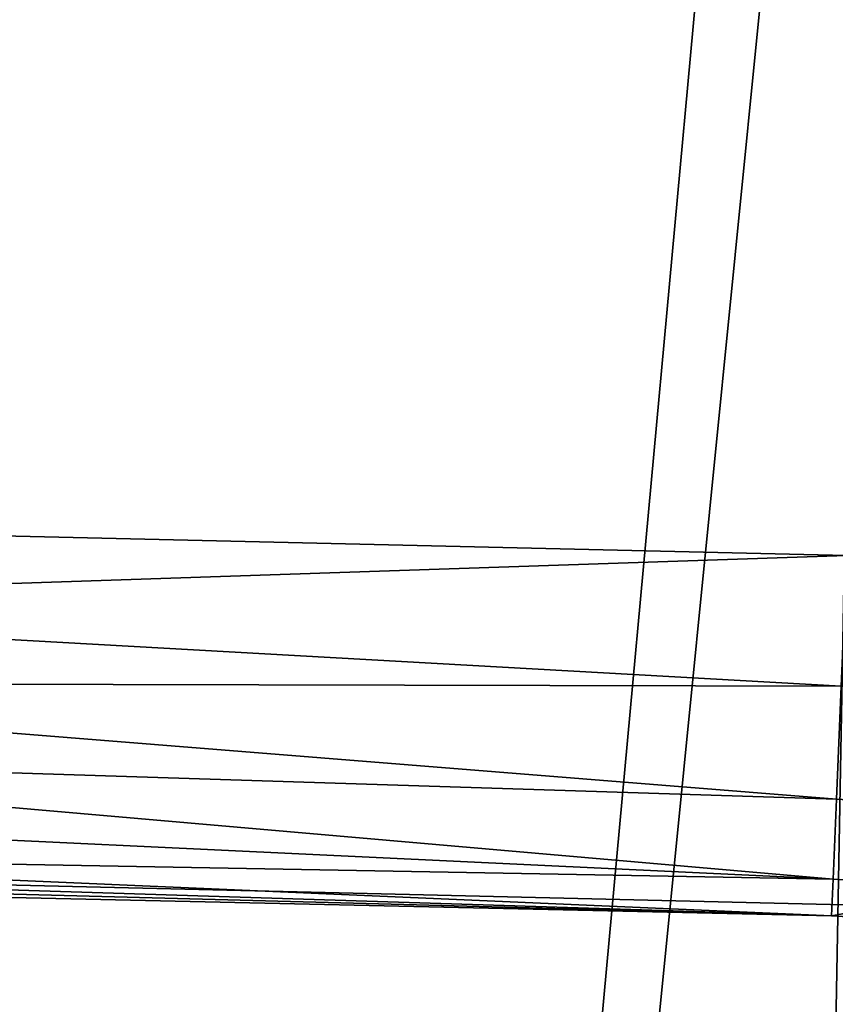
# Model space of a CAD drawing. Header units: inches. Extents: x 0 to 54.6, y -45.5 to 0.
# Tile 53 of 256: x 1.1 to 2.3, y -9.3 to -7.9. Entities that reach past the tile are written whole.
import ezdxf

# ---------------------------------------------------------------- set-up
doc = ezdxf.new("R2010")
doc.units = ezdxf.units.IN
doc.header["$LTSCALE"] = 0.03937
doc.header["$MEASUREMENT"] = 0
doc.layers.add('A-FURN-3-ST', color=151, linetype='Continuous')
doc.layers.add('A-FURN-3-ST-BK', color=151, linetype='Continuous')

msp = doc.modelspace()

# ---------------------------------------------------------------- meshes
at = {"layer": 'A-FURN-3-ST'}
mesh = msp.add_polyface(dxfattribs=at)
corners = [(4.5144, -5.6273, 18), (6.4482, -5.5259, 17.9625), (4.3861, -5.3319, 17.9625), (2.3838, -5.4994, 18), (2.3183, -5.2118, 17.9625), (0.2502, -5.236, 17.9789), (0.25, -5.4505, 18), (6.4842, -5.2127, 5), (3.5781, -27.6808, 5), (1.9161, -27.5518, 5), (4.4109, -5.0175, 5), (2.3319, -4.8968, 5), (0.25, -27.5009, 5), (0.25, -4.8505, 5), (0, -27.5009, 5.25), (0, -4.8505, 5.25), (0.0335, -27.5009, 5.125), (0.0335, -4.8505, 5.125), (0.125, -27.5009, 5.0335), (0.125, -4.8505, 5.0335), (0.0731, -27.1011, 17.9069), (0.125, -26.9009, 17.9665), (0.0335, -26.9009, 17.875), (0.0063, -27.0775, 17.7881), (0, -26.9009, 17.75), (0.25, -26.9009, 18), (0.125, -5.4505, 17.9665), (0.0335, -5.4505, 17.875), (0, -5.4505, 17.75), (0, -5.2847, 17.7337), (0.0063, -5.2739, 17.7881), (0.0733, -5.2502, 17.9071), (0.1041, -5.2451, 17.9327), (0.1734, -5.2383, 17.9671), (3.6351, -27.0835, 18), (6.6387, -5.8342, 18), (1.9447, -26.9524, 18), (0, -27.7509, 16.9), (0, -4.6005, 16.9), (0, -27.7509, 5.5), (0, -4.6005, 5.5), (0, -5.1253, 17.6852)]
mesh.append_faces([[corners[k] for k in face] for face in [(0, 1, 2), (0, 2, 3), (3, 2, 4), (3, 4, 5), (5, 6, 3), (7, 8, 9), (7, 9, 10), (10, 9, 11), (11, 9, 12), (11, 12, 13), (14, 15, 16), (16, 15, 17), (16, 17, 18), (18, 17, 19), (18, 19, 12), (12, 19, 13), (20, 21, 22), (23, 22, 24), (25, 6, 21), (21, 6, 26), (21, 26, 22), (22, 26, 27), (22, 27, 24), (24, 27, 28), (29, 28, 30), (30, 28, 27), (30, 27, 31), (31, 27, 26), (31, 26, 32), (32, 26, 33), (5, 33, 6), (6, 33, 26), (34, 35, 36), (36, 35, 0), (36, 0, 3), (6, 25, 3), (3, 25, 36), (37, 38, 39), (39, 38, 40), (39, 40, 14), (14, 40, 15), (38, 37, 24), (24, 28, 38), (41, 28, 29)]])
at = {"layer": 'A-FURN-3-ST-BK'}
mesh = msp.add_polyface(dxfattribs=at)
corners = [(4.5144, -5.6273, 18), (2.2665, -8.6359, 18), (2.3838, -5.4994, 18), (0.25, -8.5892, 18), (0.25, -5.4505, 18), (4.2656, -8.9372, 18.0337), (2.2589, -8.8162, 18.0337), (0.2497, -8.7036, 18.0133), (0.2495, -8.812, 18.0524), (2.2524, -8.9723, 18.1303), (0.2493, -8.9084, 18.1153), (2.2478, -9.0829, 18.2768), (0.2491, -8.9881, 18.1985), (0.2489, -9.0465, 18.2977), (2.2457, -9.1333, 18.4534), (0.2489, -9.0806, 18.4077), (0.2488, -9.0887, 18.5226), (0.2489, -9.0703, 18.6363), (2.3214, -9.1197, 18.6363), (4.2407, -9.2535, 18.4534), (4.2446, -9.2033, 18.2768), (4.2533, -9.0929, 18.1303), (4.5163, -5.5896, 31.5452), (2.3843, -5.4616, 31.5452), (0.249, -5.4127, 31.5452), (2.3095, -5.3253, 31.8898), (4.3735, -5.445, 31.8898), (0.1724, -7.2296, 25.0874), (0.1724, -9.0764, 18.5221), (0.1725, -9.0685, 18.41), (0.1725, -9.0352, 18.3027), (0.1726, -8.9783, 18.2059), (0.1728, -8.9006, 18.1247), (0.1729, -8.8065, 18.0633), (0.1731, -8.7009, 18.0251)]
mesh.append_faces([[corners[k] for k in face] for face in [(0, 1, 2), (2, 1, 3), (2, 3, 4), (1, 5, 6), (1, 6, 7), (7, 6, 8), (8, 6, 9), (8, 9, 10), (10, 9, 11), (10, 11, 12), (12, 11, 13), (13, 11, 14), (13, 14, 15), (15, 14, 16), (16, 14, 17), (17, 14, 18), (18, 14, 19), (7, 3, 1), (20, 19, 14, 11), (21, 20, 11, 9), (5, 21, 9, 6), (18, 22, 23), (18, 23, 17), (17, 23, 24), (25, 24, 23), (25, 23, 26), (24, 27, 17), (17, 28, 16), (15, 29, 13), (13, 30, 12), (12, 31, 10), (10, 32, 8), (8, 33, 7), (7, 34, 3)]])

doc.saveas('drawing.dxf')
